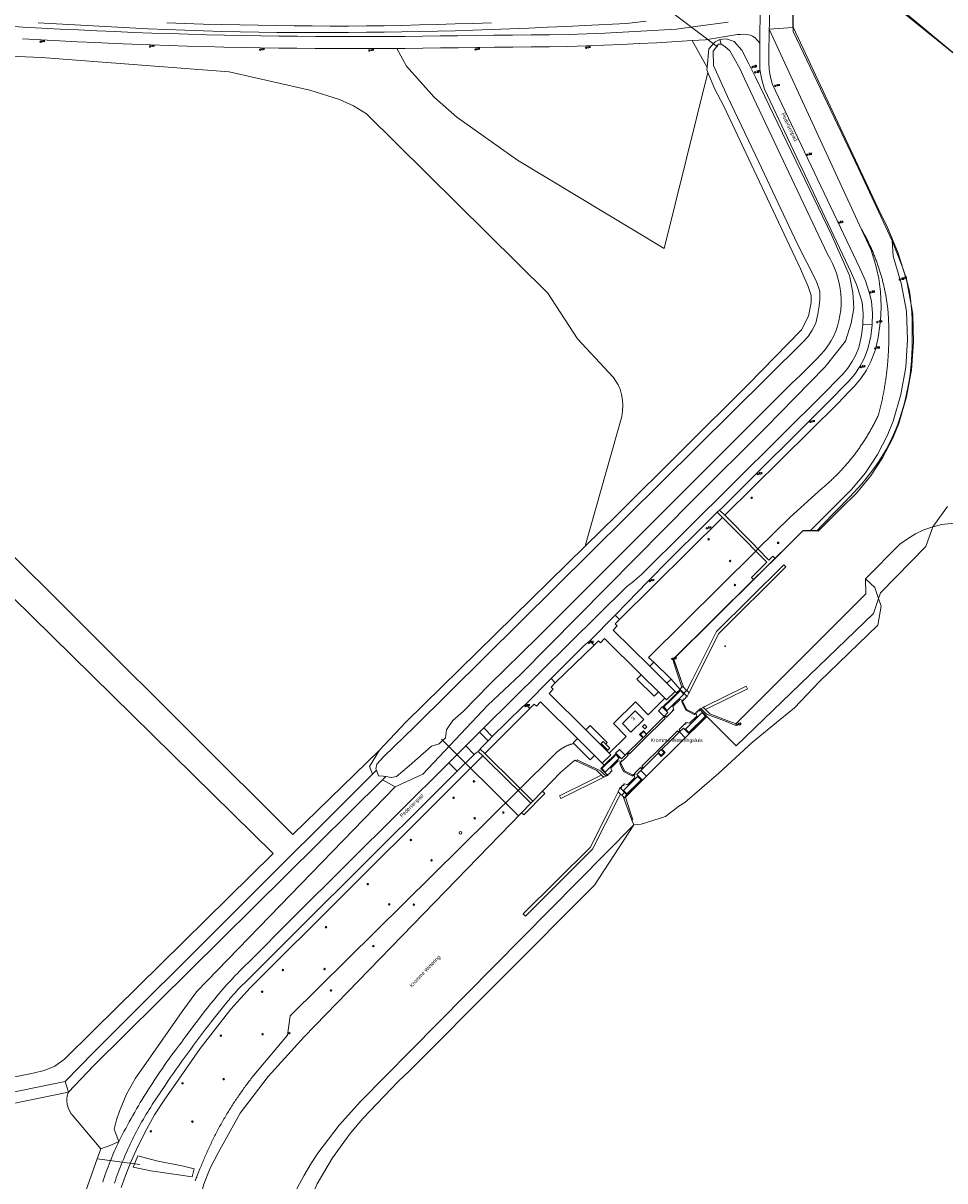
# Model space of a CAD drawing. Header units: metres. Extents: x 138165 to 154469, y 480134 to 494189.
# Tile 70 of 256: x 144977 to 145283, y 484510 to 484895. Entities that reach past the tile are written whole.
import ezdxf

# ---------------------------------------------------------------- set-up
doc = ezdxf.new("R2010")
doc.units = ezdxf.units.M
doc.header["$LTSCALE"] = 0.001
doc.header["$MEASUREMENT"] = 0
for name, color, linetype, lineweight in [('Level 5', 7, 'Continuous', 0), ('TOP-L-duiker', 7, 'Continuous', 0), ('TOP-L-terrein hoogteverschil grondkering', 7, 'Continuous', 0), ('TOP-L-terrein schutting raster hek leuning', 7, 'Continuous', 0), ('TOP-L-topo objecten punt', 7, 'Continuous', 0), ('TOP-L-topo objecten vlak', 7, 'Continuous', 0), ('TOP-L-water beschoeiing', 7, 'Continuous', 0), ('TOP-T-topo huisnummering naamgeving', 7, 'Continuous', 0)]:
    doc.layers.add(name, color=color, linetype=linetype, lineweight=lineweight)
doc.styles.add('Style-INTL_ISO', font='INTL_ISO.shx')
doc.styles.add('Style-STANDARD', font='STANDARD.shx')

# ---------------------------------------------------------------- blocks, each defined once
blk = doc.blocks.new('24')
at = {"layer": 'TOP-L-topo objecten punt', "color": 7, "linetype": 'Continuous', "lineweight": 0}
for radius in [0.025, 0.0182, 0.0115, 0.005]:
    blk.add_circle((0, 0), radius, dxfattribs=at)
blk = doc.blocks.new('121')
at = {"layer": 'TOP-L-topo objecten punt', "color": 7, "linetype": 'Continuous', "lineweight": 0}
blk.add_circle((0, 0), 0.025, dxfattribs=at)
at = {"layer": 'TOP-L-topo objecten punt', "color": 7, "linetype": 'Continuous', "lineweight": 0, "style": 'Style-STANDARD'}
blk.add_text('LD', height=0.06, dxfattribs=at).set_placement((0.0483, 0))
blk = doc.blocks.new('*U13')
at = {"layer": 'Level 5', "color": 7, "linetype": 'Continuous', "lineweight": 0}
blk.add_circle((0, 0), 0.0415, dxfattribs=at)
blk = doc.blocks.new('150')
at = {"layer": 'Level 5', "color": 7, "linetype": 'Continuous', "lineweight": 0}
blk.add_blockref('*U13', (0, 0), dxfattribs=at)
blk = doc.blocks.new('16')
at = {"layer": 'TOP-L-topo objecten punt', "color": 7, "linetype": 'Continuous', "lineweight": 0}
blk.add_circle((0, 0), 0.025, dxfattribs=at)
at = {"layer": 'TOP-L-topo objecten punt', "color": 7, "linetype": 'Continuous', "lineweight": 0, "style": 'Style-STANDARD'}
blk.add_text('LM', height=0.06, dxfattribs=at).set_placement((0.0483, 0))
blk = doc.blocks.new('10')
at = {"layer": 'TOP-L-topo objecten punt', "linetype": 'Continuous', "lineweight": 0}
blk.add_circle((0, 0), 0.0125, dxfattribs=at)
blk = doc.blocks.new('11')
at = {"layer": 'TOP-L-topo objecten punt', "color": 7, "linetype": 'Continuous', "lineweight": 0}
blk.add_circle((0, 0), 0.025, dxfattribs=at)
at = {"layer": 'TOP-L-topo objecten punt', "color": 7, "linetype": 'Continuous', "lineweight": 0, "style": 'Style-STANDARD'}
blk.add_text('AB', height=0.06, dxfattribs=at).set_placement((0.0483, 0))
blk = doc.blocks.new('302')
at = {"layer": 'TOP-L-topo objecten punt', "color": 7, "linetype": 'Continuous', "lineweight": 0}
blk.add_circle((0, 0), 0.025, dxfattribs=at)
at = {"layer": 'TOP-L-topo objecten punt', "color": 7, "linetype": 'Continuous', "lineweight": 0, "style": 'Style-STANDARD'}
blk.add_text('WH', height=0.06, dxfattribs=at).set_placement((0.0483, 0))

msp = doc.modelspace()

# ---------------------------------------------------------------- linework, layer by layer
at = {"layer": 'TOP-L-duiker', "flags": 128}
for points in [[(145188.3, 484902.16), (145207.69, 484887.57)], [(145141.6, 484631.49), (145115.88, 484657.15)], [(145001.28, 484517.48), (145015.5, 484515.6)]]:
    msp.add_lwpolyline(points, dxfattribs=at)
at = {"layer": 'TOP-L-terrein hoogteverschil grondkering', "flags": 128}
for points in [[(145232.96, 484894.04), (145261.96, 484832.13), (145264.13, 484827.92), (145267.92, 484818.9), (145270.75, 484809.53), (145272.59, 484799.91), (145272.73, 484798.42), (145272.99, 484789.23), (145272.3, 484780.06), (145270.65, 484771.01), (145268.07, 484762.18), (145266.08, 484757.32), (145262.7, 484750.8), (145258.66, 484744.67), (145254, 484739), (145248.77, 484733.85), (145241.22, 484726.38), (145238.55, 484726.45)], [(145192.96, 484683.63), (145236.16, 484726.47), (145238.55, 484726.45)], [(145226.89, 484717.3), (145236.16, 484726.47), (145238.55, 484726.45)], [(145219.77, 484710.27), (145226.89, 484717.3)], [(145192.85, 484683.66), (145219.77, 484710.27)], [(145193.17, 484683.79), (145196.39, 484674.41), (145197.44, 484673.38), (145197.54, 484673.29), (145198.28, 484672.56), (145198.23, 484672.44), (145197.64, 484671.3)], [(145201.78, 484667.13), (145202.96, 484667.72), (145203.73, 484666.96), (145205.18, 484665.56), (145211.49, 484663.15), (145213.99, 484662.19)], [(145171.18, 484645.05), (145169.87, 484644.44), (145169.09, 484645.21), (145167.57, 484646.67), (145160.86, 484649.83)], [(145179.28, 484630.2), (145178, 484633.5), (145176.3, 484638.02), (145175.85, 484638.47), (145175.44, 484638.88), (145174.68, 484639.65), (145175.17, 484640.65), (145175.32, 484640.91)]]:
    msp.add_lwpolyline(points, dxfattribs=at)
at = {"layer": 'TOP-L-terrein schutting raster hek leuning', "flags": 128}
msp.add_lwpolyline([(145256.98, 484710.47), (145260.17, 484707.6), (145261.39, 484703.96), (145262.27, 484701.37), (145261.16, 484695.1), (145241.54, 484676.26), (145233.36, 484667.52), (145228.58, 484663.66), (145219.41, 484656.18), (145208.14, 484645.81), (145196.82, 484636.11), (145194.87, 484634.89), (145190.41, 484631.37), (145182.29, 484628.89), (145179.9, 484628.6)], dxfattribs=at)
at = {"layer": 'TOP-L-topo objecten vlak', "flags": 128}
for points in [[(145232.78, 484894.03), (145232.82, 484898.94), (145232.87, 484900.89), (145232.8, 484904.67), (145232.64, 484907.9), (145232.62, 484910.72), (145232.68, 484912.26), (145231.62, 484914.24), (145229.21, 484919.28), (145227.5, 484922.91), (145226.69, 484924.54), (145225.48, 484927.09), (145225.46, 484927.11), (145224.24, 484926.53), (145222.85, 484925.87), (145222.74, 484925.81), (145220.71, 484925.02), (145220.25, 484924.9), (145218.62, 484924.51)], [(145224.99, 484893.37), (145225, 484894.98), (145225.06, 484900.54), (145225.14, 484904.86), (145224.68, 484909.45), (145224.13, 484911.83), (145222.92, 484915.21), (145220.77, 484919.83), (145218.86, 484924), (145218.62, 484924.51)], [(145272.08, 484897.34), (145257.98, 484908.4), (145250.92, 484914), (145249.56, 484916.72), (145232.84, 484912.3), (145232.77, 484910.71), (145232.79, 484907.9), (145232.95, 484904.67), (145233.02, 484900.89), (145232.97, 484898.94), (145232.93, 484894.04)], [(145222, 484901.18), (145221.85, 484888.57)], [(145211.35, 484895.72), (145201.24, 484894.38), (145194.1, 484893.45), (145182.17, 484892.71), (145176.2, 484892.39), (145170.23, 484892.12), (145164.26, 484891.88), (145158.07, 484891.7), (145151.87, 484891.57), (145145.67, 484891.49), (145139.47, 484891.43), (145133.27, 484891.37), (145127.07, 484891.31), (145121.25, 484891.23), (145115.43, 484891.16), (145109.6, 484891.09), (145103.78, 484891.03), (145097.96, 484890.99), (145092.13, 484890.97), (145086.06, 484890.97), (145079.99, 484890.98), (145073.92, 484891.02), (145067.85, 484891.07), (145061.78, 484891.13), (145055.71, 484891.22), (145049.68, 484891.33), (145043.64, 484891.45), (145037.6, 484891.59), (145031.57, 484891.76), (145025.53, 484891.94), (145019.5, 484892.14), (145013.39, 484892.36), (145007.27, 484892.61), (145001.16, 484892.88), (144995.05, 484893.16), (144988.94, 484893.47), (144982.83, 484893.79), (144976.65, 484894.13), (144970.47, 484894.49)], [(144981.58, 484895.55), (144987.68, 484895.18), (144993.79, 484894.82), (144999.9, 484894.48), (145006, 484894.16), (145012.11, 484893.86), (145018.22, 484893.58), (145024.35, 484893.33), (145030.48, 484893.09), (145036.62, 484892.88), (145042.75, 484892.69), (145048.89, 484892.54), (145055.02, 484892.42), (145061.01, 484892.34), (145066.99, 484892.3), (145072.97, 484892.29), (145078.96, 484892.31), (145084.94, 484892.34), (145090.92, 484892.4), (145096.82, 484892.46), (145102.71, 484892.55), (145108.61, 484892.65), (145114.5, 484892.77), (145120.4, 484892.92), (145126.29, 484893.09), (145132.5, 484893.3), (145138.72, 484893.53), (145144.93, 484893.78), (145151.14, 484894.06), (145157.35, 484894.36), (145163.55, 484894.69), (145177.44, 484895.35), (145184.05, 484896.09)], [(145024.39, 484895.54), (145030.48, 484895.32), (145036.58, 484895.13), (145042.67, 484894.97), (145048.77, 484894.84), (145054.87, 484894.72), (145060.87, 484894.62), (145066.86, 484894.55), (145072.86, 484894.49), (145078.86, 484894.47), (145084.86, 484894.47), (145090.86, 484894.51), (145096.76, 484894.58), (145102.66, 484894.69), (145108.57, 484894.83), (145114.47, 484894.99), (145120.37, 484895.17), (145126.27, 484895.35), (145132.48, 484895.56)], [(145305.3, 484852.78), (145288.68, 484883.6), (145272.08, 484897.34)], [(145199.31, 484889.66), (145203.72, 484889.92), (145213.02, 484891.37), (145214.42, 484891.61), (145215.29, 484891.7), (145216.45, 484891.79), (145217.43, 484891.7), (145218.71, 484891.4), (145219.43, 484891.1), (145220.27, 484890.53), (145220.89, 484889.91), (145221.46, 484889.16), (145221.85, 484888.57)], [(145259.28, 484795.08), (145259.36, 484798.96), (145259.03, 484802.83), (145258.47, 484805.16), (145257.01, 484809.62), (145255.1, 484813.9), (145225.99, 484875.27), (145225.39, 484877.55), (145225.04, 484879.19), (145224.89, 484880.32), (145224.8, 484882.02), (145224.8, 484884.56), (145224.99, 484893.37)], [(145224.99, 484893.37), (145232.78, 484894.03)], [(145224.99, 484893.37), (145255.7, 484826.78)], [(145232.93, 484894.04), (145232.78, 484894.03)], [(145232.93, 484894.04), (145232.92, 484892.6), (145254.59, 484847.27), (145265.85, 484823.01)], [(145163.65, 484721.34), (145163.77, 484721.79), (145175.91, 484764.53), (145176.17, 484766.34), (145176.23, 484768.18), (145176.11, 484770.01), (145175.79, 484771.81), (145175.29, 484773.58), (145175.21, 484773.79), (145174.63, 484775.09), (145173.92, 484776.31), (145173.08, 484777.46), (145172.99, 484777.57), (145161.18, 484790.34), (145151.28, 484805.52), (145090.88, 484865.29), (145086.6, 484867.87), (145081.95, 484870.05), (145072, 484873.08), (145045.14, 484879.17), (144982.7, 484884.03), (144873.89, 484888.57)], [(144976.4, 484890.2), (144982.64, 484889.86), (144988.7, 484889.54), (144994.75, 484889.23), (145000.81, 484888.94), (145006.87, 484888.66), (145012.93, 484888.4), (145018.99, 484888.17), (145025.09, 484887.96), (145031.19, 484887.77), (145037.3, 484887.61), (145043.4, 484887.46), (145049.51, 484887.33), (145055.62, 484887.22), (145061.67, 484887.12), (145067.72, 484887.05), (145073.77, 484886.99), (145079.82, 484886.96), (145085.87, 484886.94), (145091.92, 484886.94), (145097.83, 484886.96), (145101, 484886.99)], [(145208.97, 484888.48), (145208.13, 484888.43), (145206.3, 484886.14), (145206.44, 484881.3), (145211.06, 484871.03), (145221.46, 484849.12), (145234.27, 484822.04), (145240.66, 484809.4), (145241.79, 484806.2), (145241.79, 484803.52), (145241.62, 484801.25), (145241.16, 484798.55), (145240.53, 484795.62), (145239.25, 484793.29), (145237.96, 484791.19), (145236.27, 484789.34), (145106.77, 484661.08), (145096.71, 484651.38), (145094.36, 484648.77), (145094, 484647.28), (145094.19, 484646.77)], [(145097.32, 484644.7), (145099.27, 484644.41), (145100.94, 484644.74), (145105.09, 484648.28), (145112.51, 484654.84), (145115.07, 484655.64), (145117.21, 484657.55), (145117.57, 484660.29), (145119.67, 484663.35), (145123.17, 484666.5), (145131.72, 484675.18), (145147.83, 484690.98), (145157.38, 484700.54), (145190.5, 484733.7), (145232.48, 484775.66), (145235.39, 484778.3), (145236.8, 484779.68), (145238.12, 484781), (145239.46, 484782.34), (145240.79, 484783.7), (145242.09, 484785.1), (145243.32, 484786.53), (145244.47, 484788.02), (145245.5, 484789.57), (145246.41, 484791.19), (145247.15, 484792.89), (145247.72, 484794.59), (145248.18, 484796.34), (145248.52, 484798.12), (145248.75, 484799.92), (145248.87, 484801.74), (145248.88, 484803.56), (145248.78, 484805.36), (145248.57, 484807.15), (145248.26, 484808.86), (145247.85, 484810.56), (145247.34, 484812.24), (145246.72, 484813.88), (145246.02, 484815.49), (145245.22, 484817.04), (145244.33, 484818.54), (145216.73, 484876.87), (145215.32, 484880.06), (145213.22, 484883.9), (145211.88, 484886.16), (145210.24, 484887.63), (145208.97, 484888.48)], [(145100.44, 484641.3), (145109.69, 484645.46), (145131.34, 484668.45), (145142.16, 484678.63), (145199.58, 484736.66), (145223.85, 484760.91), (145233.54, 484770.72), (145243.55, 484781.04), (145250.34, 484789.55), (145252.22, 484795.55), (145253.15, 484800.56), (145252.82, 484805.77), (145251.71, 484811.45), (145245.66, 484825.02), (145220.49, 484877.21), (145218.17, 484881.92), (145215.79, 484886.48), (145213.25, 484889.33), (145210.65, 484890.21), (145208.55, 484890.02)], [(145101, 484886.99), (145103.73, 484887.01), (145109.63, 484887.08), (145115.53, 484887.16), (145121.44, 484887.24), (145127.34, 484887.33), (145133.46, 484887.39), (145139.58, 484887.44), (145145.7, 484887.5), (145151.82, 484887.58), (145157.94, 484887.69), (145164.06, 484887.86), (145169.94, 484888.07), (145175.82, 484888.32), (145181.69, 484888.6), (145187.57, 484888.92), (145199.31, 484889.66)], [(145204.57, 484879.02), (145190.04, 484820.45), (145141.14, 484849.88), (145120.94, 484864.17), (145113.52, 484870.66), (145113.32, 484870.87), (145104.21, 484881.12), (145101, 484886.99)], [(145199.31, 484889.66), (145204.26, 484880.61)], [(145208.55, 484890.02), (145206.96, 484889.21), (145204.87, 484886.85), (145204.26, 484880.61)], [(145208.55, 484890.02), (145208.97, 484888.48)], [(145221.85, 484888.57), (145221.82, 484883.1), (145221.82, 484881.52), (145221.88, 484880.2), (145222.14, 484878.21), (145222.5, 484876.53), (145222.92, 484874.96), (145223.37, 484873.47), (145252.25, 484812.47), (145254.04, 484808.5), (145255.4, 484804.36), (145255.87, 484802.48), (145256.19, 484798.82), (145256.13, 484795.15)], [(145204.26, 484880.61), (145204.2, 484879.93), (145204.57, 484879.02)], [(145204.57, 484879.02), (145206.85, 484873.47), (145209.85, 484867.84), (145235.33, 484813.64), (145237.89, 484807.8), (145238.95, 484804.84), (145238.95, 484802.46), (145238.01, 484797.9), (145235.7, 484793.37), (145218.01, 484775.24), (145174.22, 484731.7), (145163.65, 484721.34)], [(145210.15, 484731.66), (145247.86, 484768.96), (145251.5, 484772.77), (145253.35, 484774.6), (145255.46, 484777.14), (145257.3, 484779.89), (145258.84, 484782.83), (145260.06, 484785.89), (145260.34, 484786.8), (145261.27, 484790.79), (145261.77, 484794.77), (145262.08, 484798.02), (145262.19, 484801.27), (145261.99, 484806.01), (145261.42, 484810.39), (145260.48, 484814.78), (145258.87, 484819.87), (145255.7, 484826.78)], [(145255.7, 484826.78), (145255.79, 484826.63), (145255.97, 484826.31), (145256.15, 484825.99), (145256.33, 484825.67), (145256.51, 484825.35), (145256.68, 484825.02), (145256.86, 484824.7), (145257.03, 484824.37), (145257.2, 484824.05), (145257.37, 484823.72), (145257.54, 484823.39), (145257.7, 484823.06), (145257.87, 484822.73), (145258.03, 484822.4), (145258.35, 484821.74), (145258.5, 484821.4), (145258.66, 484821.07), (145258.81, 484820.73), (145258.96, 484820.4), (145259.11, 484820.06), (145259.26, 484819.72), (145259.4, 484819.39), (145259.55, 484819.05), (145259.69, 484818.71), (145259.83, 484818.37), (145259.96, 484818.02), (145260.1, 484817.68), (145260.23, 484817.34), (145260.37, 484817), (145260.5, 484816.65), (145260.63, 484816.31), (145260.75, 484815.96), (145260.88, 484815.61), (145261, 484815.27), (145261.12, 484814.92), (145261.24, 484814.57), (145261.36, 484814.22), (145261.48, 484813.87), (145261.59, 484813.52), (145261.7, 484813.17), (145261.81, 484812.82), (145261.92, 484812.47), (145262.02, 484812.11), (145262.13, 484811.76), (145262.23, 484811.41), (145262.33, 484811.05), (145262.43, 484810.7), (145262.52, 484810.34), (145262.62, 484809.99), (145262.71, 484809.63), (145262.8, 484809.27), (145262.89, 484808.92), (145262.98, 484808.56), (145263.06, 484808.2), (145263.14, 484807.84), (145263.23, 484807.48), (145263.3, 484807.12), (145263.38, 484806.76), (145263.46, 484806.4), (145263.53, 484806.04), (145263.6, 484805.68), (145263.67, 484805.32), (145263.74, 484804.96), (145263.8, 484804.59), (145263.86, 484804.23), (145263.92, 484803.87), (145263.98, 484803.5), (145264.04, 484803.14), (145264.1, 484802.78), (145264.15, 484802.41), (145264.2, 484802.05), (145264.25, 484801.68), (145264.3, 484801.32), (145264.34, 484800.95), (145264.39, 484800.59), (145264.43, 484800.22), (145264.47, 484799.85), (145264.51, 484799.49), (145264.54, 484799.12), (145264.57, 484798.69), (145264.6, 484798.23), (145264.63, 484797.78), (145264.65, 484797.32), (145264.67, 484796.86), (145264.7, 484796.4), (145264.72, 484795.94), (145264.73, 484795.48), (145264.75, 484795.02), (145264.76, 484794.57), (145264.77, 484794.11), (145264.78, 484793.65), (145264.79, 484793.19), (145264.8, 484792.73), (145264.8, 484792.27), (145264.8, 484791.81), (145264.8, 484791.35), (145264.8, 484790.89), (145264.79, 484790.43), (145264.79, 484789.98), (145264.78, 484789.52), (145264.77, 484789.06), (145264.76, 484788.6), (145264.74, 484788.14), (145264.72, 484787.68), (145264.7, 484787.22), (145264.68, 484786.77), (145264.66, 484786.31), (145264.64, 484785.85), (145264.61, 484785.39), (145264.58, 484784.93), (145264.55, 484784.47), (145264.52, 484784.02), (145264.48, 484783.56), (145264.45, 484783.1), (145264.41, 484782.64), (145264.37, 484782.19), (145264.33, 484781.73), (145264.28, 484781.27), (145264.24, 484780.82), (145264.19, 484780.36), (145264.14, 484779.9), (145264.08, 484779.45), (145264.03, 484778.99), (145263.97, 484778.54), (145263.92, 484778.08), (145263.86, 484777.63), (145263.79, 484777.17), (145263.73, 484776.72), (145263.66, 484776.26), (145263.59, 484775.81), (145263.52, 484775.35), (145263.45, 484774.9), (145263.38, 484774.45), (145263.3, 484774), (145263.22, 484773.54), (145263.14, 484773.09), (145263.06, 484772.64), (145262.98, 484772.19), (145262.89, 484771.74), (145262.8, 484771.29), (145262.71, 484770.84), (145262.62, 484770.39), (145262.53, 484769.94), (145262.43, 484769.49), (145262.33, 484769.04), (145262.23, 484768.59), (145262.13, 484768.15), (145262.03, 484767.7), (145261.92, 484767.25), (145261.81, 484766.81), (145261.7, 484766.36), (145261.59, 484765.91), (145261.48, 484765.47), (145261.37, 484765.23), (145261.22, 484764.89), (145261.06, 484764.55), (145260.9, 484764.22), (145260.74, 484763.88), (145260.57, 484763.54), (145260.41, 484763.21), (145260.24, 484762.88), (145260.07, 484762.54), (145259.9, 484762.21), (145259.73, 484761.88), (145259.56, 484761.55), (145259.38, 484761.22), (145259.2, 484760.89), (145259.02, 484760.56), (145258.84, 484760.23), (145258.66, 484759.91), (145258.47, 484759.58), (145258.29, 484759.26), (145258.1, 484758.94), (145257.91, 484758.62), (145257.72, 484758.3), (145257.53, 484757.98), (145257.33, 484757.66), (145257.13, 484757.34), (145256.94, 484757.02), (145256.74, 484756.71), (145256.53, 484756.39), (145256.33, 484756.08), (145256.13, 484755.77), (145255.92, 484755.46), (145255.71, 484755.15), (145255.5, 484754.84), (145255.29, 484754.53), (145255.08, 484754.22), (145254.86, 484753.92), (145254.64, 484753.61), (145254.43, 484753.31), (145254.21, 484753.01), (145253.98, 484752.71), (145253.76, 484752.41), (145253.54, 484752.11), (145253.31, 484751.81), (145253.08, 484751.52), (145252.85, 484751.22), (145252.62, 484750.93), (145252.39, 484750.64), (145252.16, 484750.35), (145251.92, 484750.06), (145251.68, 484749.77), (145251.44, 484749.48), (145251.2, 484749.19), (145250.96, 484748.91), (145250.72, 484748.63), (145250.47, 484748.34), (145250.23, 484748.06), (145249.98, 484747.78), (145249.73, 484747.51), (145249.48, 484747.23), (145249.23, 484746.95), (145248.97, 484746.68), (145248.72, 484746.41), (145248.46, 484746.14), (145248.2, 484745.87), (145247.94, 484745.6), (145247.68, 484745.33), (145247.42, 484745.07), (145247.16, 484744.8), (145246.89, 484744.54), (145246.62, 484744.28), (145246.36, 484744.02), (145246.09, 484743.76), (145245.82, 484743.5), (145245.54, 484743.24), (145245.27, 484742.99), (145244.99, 484742.74), (145244.72, 484742.49), (145244.44, 484742.24), (145244.16, 484741.99), (145243.88, 484741.74), (145243.6, 484741.5), (145243.32, 484741.25), (145243.03, 484741.01), (145242.75, 484740.77), (145242.46, 484740.53), (145231.9, 484731.05), (145221.2, 484720.46)], [(145265.85, 484823.01), (145266.2, 484817.88), (145268.92, 484808.85), (145270.68, 484799.59), (145270.7, 484799.38), (145271.03, 484790.15), (145270.39, 484780.93), (145268.79, 484771.83), (145266.25, 484762.94), (145264.33, 484758.28), (145260.99, 484751.85), (145257, 484745.81), (145252.39, 484740.22), (145247.23, 484735.14), (145238.66, 484726.56)], [(145265.85, 484823.01), (145269.03, 484815.1), (145270.52, 484810.69), (145271.12, 484808.45), (145271.61, 484806.15), (145271.98, 484803.82), (145272.24, 484801.48), (145272.41, 484799.12), (145272.51, 484796.76), (145272.56, 484794.4), (145272.59, 484792.04), (145272.58, 484789.8), (145272.54, 484787.56), (145272.45, 484785.32), (145272.3, 484783.09), (145272.11, 484780.86), (145271.85, 484778.63), (145271.52, 484776.42), (145271.12, 484774.22), (145270.68, 484772.09), (145270.18, 484769.96), (145269.63, 484767.84), (145269.02, 484765.74), (145268.35, 484763.66), (145267.61, 484761.6), (145266.81, 484759.57), (145265.93, 484757.58), (145264.98, 484755.62), (145263.87, 484753.56), (145262.68, 484751.55), (145261.41, 484749.58), (145260.08, 484747.65), (145258.68, 484745.77), (145257.23, 484743.92), (145255.75, 484742.12), (145254.48, 484740.65), (145253.18, 484739.22), (145251.85, 484737.82), (145242.52, 484728.22), (145240.89, 484726.56), (145238.66, 484726.56)], [(145256.13, 484795.15), (145255.69, 484791.5), (145254.86, 484787.92), (145254.75, 484787.53), (145253.78, 484785.09), (145252.55, 484782.77), (145251.09, 484780.58), (145249.41, 484778.56), (145247.53, 484776.73), (145247.31, 484776.54), (145243.87, 484772.96), (145182.24, 484711.68), (145181.89, 484711.47), (145179.9, 484709.69), (145177.42, 484707.89), (145129.94, 484660.86)], [(145208.44, 484733.39), (145209.33, 484734.14), (145246.07, 484770.71), (145249.72, 484774.52), (145251.5, 484776.29), (145253.45, 484778.63), (145255.15, 484781.17), (145256.57, 484783.87), (145257.7, 484786.71), (145257.92, 484787.45), (145258.8, 484791.23), (145259.28, 484795.08)], [(145256.13, 484795.15), (145259.28, 484795.08)], [(145173.7, 484698.37), (145177.83, 484702.65), (145184.42, 484709.46), (145192.03, 484717.16), (145203.14, 484728.13), (145207.68, 484732.69)], [(145207.68, 484732.69), (145208.44, 484733.39)], [(145207.68, 484732.69), (145209.42, 484730.93)], [(145210.15, 484731.66), (145208.44, 484733.39)], [(145279.43, 484727.82), (145284.35, 484734.58)], [(145209.42, 484730.93), (145175.1, 484696.97)], [(145209.42, 484730.93), (145217.18, 484723.12), (145220.48, 484719.74)], [(145221.2, 484720.46), (145219.34, 484722.36), (145210.15, 484731.66)], [(145279.43, 484727.82), (145282.47, 484728.54), (145285.56, 484728.95), (145288.68, 484729.03), (145291.8, 484728.78), (145294.87, 484728.22), (145297.86, 484727.35), (145300.75, 484726.17), (145303.51, 484724.7), (145306.1, 484722.96), (145308.49, 484720.95), (145310.67, 484718.71), (145312.6, 484716.26)], [(144963.85, 484727.49), (145066.41, 484625.44), (145095.24, 484653.51)], [(145238.66, 484726.56), (145236.24, 484726.56), (145226.89, 484717.3)], [(145256.98, 484710.47), (145268.49, 484721.98), (145270.98, 484723.86), (145273.66, 484725.47), (145276.48, 484726.8), (145279.43, 484727.82)], [(145261.39, 484703.96), (145262.03, 484705.85), (145277.13, 484721.24), (145279.43, 484727.82)], [(145163.65, 484721.34), (145103.99, 484662.84), (145096.88, 484655.25), (145095.24, 484653.51)], [(144990.35, 484550.62), (144987.21, 484548.32), (144983.64, 484546.87), (144979.98, 484546), (144853.15, 484520.87), (144797.04, 484625.79), (144959.42, 484717.7), (145059.79, 484619.09), (145000, 484560.14), (144990.35, 484550.62)], [(145220.48, 484719.74), (145184.76, 484684.37), (145186.52, 484682.81)], [(145219.77, 484710.27), (145219.03, 484710.96), (145224.13, 484716.01), (145220.48, 484719.74)], [(145226.89, 484717.3), (145219.77, 484710.27)], [(145221.2, 484720.46), (145220.48, 484719.74)], [(145221.2, 484720.46), (145224.87, 484716.71), (145226.21, 484717.99), (145226.89, 484717.3)], [(145197.54, 484673.29), (145198.28, 484672.56), (145198.23, 484672.44), (145208.21, 484692.34), (145230.52, 484714.5), (145229.82, 484715.19), (145207.39, 484692.92), (145199.42, 484677.04), (145197.54, 484673.29)], [(145219.77, 484710.27), (145192.85, 484683.66)], [(145213.99, 484662.19), (145213.99, 484662.38), (145257.12, 484705.46), (145256.98, 484710.47)], [(145261.39, 484703.96), (145260.17, 484707.6), (145256.98, 484710.47)], [(145261.39, 484703.96), (145262.27, 484701.37), (145261.16, 484695.1), (145241.54, 484676.26), (145233.36, 484667.52), (145228.58, 484663.66), (145219.41, 484656.18), (145208.14, 484645.81), (145196.82, 484636.11), (145194.87, 484634.89), (145190.41, 484631.37), (145182.29, 484628.89), (145179.9, 484628.6)], [(145204.15, 484664.73), (145213.96, 484654.93), (145259.7, 484698.93), (145261.39, 484703.96)], [(145165.24, 484689.85), (145173.7, 484698.37)], [(145175.1, 484696.97), (145173.7, 484698.37)], [(145185.17, 484681.4), (145172.99, 484693.43), (145174.4, 484694.87), (145173.69, 484695.55), (145175.1, 484696.97)], [(145166.66, 484688.45), (145168.08, 484689.88), (145168.77, 484689.19), (145170.18, 484690.59), (145182.36, 484678.54)], [(145152.35, 484677.28), (145163.35, 484688.29), (145165.24, 484689.85)], [(145166.66, 484688.45), (145153.75, 484675.91)], [(145165.24, 484689.85), (145166.66, 484688.45)], [(145186.52, 484682.81), (145185.17, 484681.4)], [(145192.28, 484677.16), (145186.52, 484682.81)], [(145192.85, 484683.66), (145193.08, 484683.75), (145193.17, 484683.79), (145193.36, 484683.22), (145196.39, 484674.41)], [(145195.89, 484674.45), (145195.66, 484675.12), (145193.73, 484680.75), (145192.85, 484683.66)], [(145190.89, 484675.74), (145185.17, 484681.4)], [(145143.9, 484668.77), (145152.35, 484677.28)], [(145163.92, 484660.22), (145151.66, 484672.35), (145153.04, 484673.76), (145152.35, 484674.48), (145153.75, 484675.91)], [(145153.75, 484675.91), (145152.35, 484677.28)], [(145182.36, 484678.54), (145180.89, 484677.13), (145186.63, 484671.46), (145188.06, 484672.88)], [(145188.06, 484672.88), (145182.36, 484678.54)], [(145190.89, 484675.74), (145192.28, 484677.16)], [(145193.62, 484673.04), (145190.89, 484675.74)], [(145192.28, 484677.16), (145195.21, 484673.76)], [(145188.06, 484672.88), (145190.19, 484670.8)], [(145189.48, 484667.77), (145195.38, 484673.56)], [(145192.49, 484670.44), (145194.45, 484672.37), (145195.39, 484673.3), (145196.53, 484672.14), (145195.61, 484671.23), (145193.64, 484669.31), (145190.98, 484666.7), (145189.85, 484667.85), (145192.49, 484670.44)], [(145193.62, 484673.04), (145190.76, 484670.23), (145190.19, 484670.8)], [(145195.27, 484673.69), (145194.11, 484672.54), (145193.62, 484673.04)], [(145195.21, 484673.76), (145195.89, 484674.45)], [(145195.21, 484673.76), (145195.27, 484673.69)], [(145195.38, 484673.56), (145195.27, 484673.69)], [(145195.38, 484673.56), (145196.51, 484672.46)], [(145196.39, 484674.41), (145196.17, 484674.59), (145196.11, 484674.68), (145195.89, 484674.45)], [(145197.64, 484671.3), (145197.44, 484671.09), (145197.26, 484671.25), (145197.05, 484671.05), (145197.23, 484670.86), (145196.68, 484670.34), (145196.52, 484670.51), (145196.3, 484670.31), (145196.47, 484670.13), (145196.14, 484669.79), (145196.06, 484669.78)], [(145196.39, 484674.41), (145197.44, 484673.38)], [(145196.51, 484672.46), (145197.44, 484673.38)], [(145197.64, 484671.3), (145196.51, 484672.46)], [(145197.44, 484673.38), (145197.54, 484673.29), (145198.28, 484672.56), (145198.23, 484672.44), (145197.64, 484671.3)], [(145203.73, 484666.96), (145204.18, 484667.21), (145217.68, 484673.9), (145217.25, 484674.8), (145203.56, 484668.01), (145202.96, 484667.72), (145203.73, 484666.96)], [(145130.3, 484652.32), (145145.31, 484667.38)], [(145132.79, 484658.05), (145142.71, 484667.79), (145143.9, 484668.77)], [(145143.9, 484668.77), (145145.31, 484667.38)], [(145145.31, 484667.38), (145146.7, 484668.79), (145147.44, 484668.1), (145148.83, 484669.51), (145161.1, 484657.36)], [(145190.19, 484670.8), (145184.62, 484665.26), (145180.44, 484669.53), (145173.12, 484662.39), (145177.34, 484658.08), (145171.72, 484652.47)], [(145196.06, 484669.78), (145195.88, 484670.17), (145195.29, 484670.37), (145192.89, 484668.01), (145193.2, 484666.92), (145192.99, 484666.71), (145192.82, 484666.89), (145192.6, 484666.69), (145192.77, 484666.49), (145191.75, 484665.46), (145190.79, 484664.51), (145190.54, 484664.76), (145190.09, 484664.3), (145190.33, 484664.05), (145183.04, 484656.82), (145178.48, 484652.3), (145178.23, 484652.54), (145177.77, 484652.09), (145178.02, 484651.83), (145176.03, 484649.86), (145175.86, 484650.03), (145175.65, 484649.82), (145175.82, 484649.65), (145175.49, 484649.32), (145175.41, 484649.32)], [(145189.99, 484664.71), (145188.05, 484666.62), (145189.36, 484667.89), (145189.48, 484667.77)], [(145189.99, 484664.71), (145191.26, 484665.97), (145189.48, 484667.77)], [(145196.06, 484669.78), (145195.85, 484669.54), (145197.17, 484666.78), (145199.98, 484665.39), (145200.13, 484665.3), (145200.27, 484665.56)], [(145200.27, 484665.56), (145199.83, 484665.8), (145197.41, 484667.02), (145196.28, 484669.33), (145196.06, 484669.78)], [(145201.78, 484667.13), (145202.96, 484667.72), (145203.73, 484666.96), (145205.18, 484665.56), (145211.49, 484663.15), (145213.99, 484662.19)], [(145176.11, 484662.32), (145180.39, 484666.54), (145183.22, 484663.68), (145178.93, 484659.47), (145176.11, 484662.32)], [(145177.02, 484651.83), (145182.87, 484657.6), (145181.81, 484658.68), (145183.11, 484659.92), (145184.16, 484658.84), (145188.87, 484663.56), (145189.99, 484664.71)], [(145179.62, 484645.11), (145179.61, 484645.17), (145179.92, 484645.49), (145180.11, 484645.32), (145180.32, 484645.52), (145180.16, 484645.71), (145182.12, 484647.67), (145182.38, 484647.42), (145182.84, 484647.88), (145182.6, 484648.13), (145189.41, 484654.87), (145190.35, 484655.8), (145194.45, 484659.88), (145194.7, 484659.62), (145195.17, 484660.06), (145194.93, 484660.35), (145196.93, 484662.31), (145197.1, 484662.12), (145197.33, 484662.34), (145197.14, 484662.52), (145197.36, 484662.72), (145198.46, 484662.42), (145200.85, 484664.79), (145200.7, 484665.4), (145200.27, 484665.56)], [(145198.25, 484659.37), (145197.11, 484660.51), (145202.61, 484665.97), (145203.77, 484664.84), (145198.25, 484659.37)], [(145198.19, 484659.01), (145200.87, 484661.67), (145204.05, 484664.83)], [(145198.31, 484658.9), (145200.72, 484661.29), (145204.15, 484664.73)], [(145200.27, 484665.56), (145200.26, 484665.64), (145200.58, 484665.95), (145200.77, 484665.78), (145200.98, 484666), (145200.78, 484666.17), (145201.34, 484666.69), (145201.51, 484666.49), (145201.73, 484666.73), (145201.55, 484666.91), (145201.78, 484667.13)], [(145201.99, 484666.92), (145201.78, 484667.13)], [(145213.99, 484662.19), (145213.82, 484661.74), (145211.94, 484662.48), (145210.04, 484663.2), (145204.12, 484665.46), (145202.41, 484667.13), (145201.99, 484666.92)], [(145201.99, 484666.92), (145204.05, 484664.83)], [(145204.05, 484664.83), (145204.15, 484664.73)], [(145128.52, 484659.45), (145123.96, 484654.87)], [(145129.94, 484660.86), (145128.52, 484659.45)], [(145128.52, 484659.45), (145131.38, 484656.63)], [(145132.79, 484658.05), (145129.94, 484660.86)], [(145170.58, 484655.53), (145171.04, 484655.99), (145165.34, 484661.66), (145163.92, 484660.22)], [(145163.92, 484660.22), (145169.61, 484654.57)], [(145183.06, 484657.7), (145182.09, 484658.68), (145183.07, 484659.67), (145184.06, 484658.68), (145183.06, 484657.7)], [(145195.12, 484659.54), (145191.96, 484656.45), (145189.26, 484653.76), (145190.28, 484652.67), (145189.01, 484651.41), (145187.98, 484652.45), (145182.17, 484646.71)], [(145183.6, 484660.61), (145182.82, 484661.41), (145183.43, 484662.03), (145184.21, 484661.26), (145183.6, 484660.61)], [(145198.19, 484659.01), (145196.39, 484660.82), (145195.12, 484659.54)], [(145197.02, 484657.6), (145195.12, 484659.54)], [(145128.78, 484653.8), (145128.94, 484654.12), (145131.38, 484656.63)], [(145131.38, 484656.63), (145132.79, 484658.05)], [(145159.95, 484655.7), (145159.89, 484655.69), (145159.73, 484655.65), (145159.58, 484655.61), (145159.43, 484655.57), (145159.27, 484655.53), (145159.12, 484655.48), (145158.97, 484655.44), (145158.82, 484655.39), (145158.67, 484655.34), (145158.52, 484655.29), (145158.37, 484655.23), (145158.22, 484655.18), (145158.07, 484655.12), (145157.92, 484655.06), (145157.77, 484655), (145157.63, 484654.94), (145157.48, 484654.87), (145157.34, 484654.81), (145157.2, 484654.74), (145157.05, 484654.67), (145156.91, 484654.59), (145156.77, 484654.52), (145156.63, 484654.45), (145156.49, 484654.37), (145156.35, 484654.29), (145156.21, 484654.21), (145156.08, 484654.12), (145155.95, 484654.04), (145155.81, 484653.95), (145155.68, 484653.87), (145155.55, 484653.78), (145155.42, 484653.69), (145155.29, 484653.59), (145155.16, 484653.5), (145155.03, 484653.4), (145154.91, 484653.31), (145154.78, 484653.21), (145154.66, 484653.11), (145154.54, 484653), (145154.42, 484652.9), (145154.3, 484652.79), (145154.18, 484652.69), (145154.06, 484652.58), (145153.95, 484652.47), (145153.83, 484652.36), (145153.72, 484652.25), (145153.61, 484652.13), (145153.5, 484652.02), (145153.43, 484651.94), (145142.1, 484640.74)], [(145161.1, 484657.36), (145159.68, 484655.97), (145159.95, 484655.7)], [(145159.95, 484655.7), (145165.36, 484650.26), (145166.82, 484651.69)], [(145161.1, 484657.36), (145166.82, 484651.69)], [(145169.87, 484654.82), (145169, 484655.72), (145169.72, 484656.41), (145170.58, 484655.53)], [(145184.09, 484644.81), (145197.02, 484657.6)], [(145197.02, 484657.6), (145198.31, 484658.9)], [(145198.31, 484658.9), (145198.19, 484659.01)], [(145095.24, 484653.51), (145091.94, 484648), (145092.95, 484645.53)], [(145123.96, 484654.87), (145118.3, 484649.23)], [(145121.11, 484646.48), (145126.8, 484652.07)], [(145126.8, 484652.07), (145123.96, 484654.87)], [(145126.8, 484652.07), (145127.4, 484652.58), (145128.09, 484653.08)], [(145128.09, 484653.08), (145128.78, 484653.8)], [(145128.09, 484653.08), (145129.59, 484651.6)], [(145130.3, 484652.32), (145128.78, 484653.8)], [(145142.1, 484640.74), (145140.66, 484642.16), (145130.3, 484652.32)], [(145173.31, 484651.42), (145173.89, 484652), (145175.05, 484650.85), (145174.53, 484650.34), (145170.35, 484646.19), (145169.21, 484647.33), (145173.31, 484651.42)], [(145171.72, 484652.47), (145172.21, 484651.97), (145169.4, 484649.15)], [(145169.61, 484654.57), (145169.87, 484654.82)], [(145171.72, 484652.47), (145169.61, 484654.57)], [(145169.87, 484654.82), (145171.2, 484653.45), (145171.92, 484654.15), (145170.58, 484655.53)], [(145170.05, 484648.45), (145173.96, 484652.34)], [(145173.96, 484652.34), (145173.84, 484652.46), (145175.08, 484653.75), (145177.02, 484651.83)], [(145173.96, 484652.34), (145175.76, 484650.56), (145177.02, 484651.83)], [(145189.04, 484653.67), (145190.02, 484652.67), (145189.02, 484651.7), (145188.04, 484652.69), (145189.04, 484653.67)], [(145118.3, 484649.23), (145101.83, 484632.87), (145066.51, 484597.74), (145051.51, 484582.75), (145050.78, 484582.04), (145050.06, 484581.33), (145049.34, 484580.62), (145048.63, 484579.9), (145047.92, 484579.17), (145047.22, 484578.44), (145046.52, 484577.7), (145045.83, 484576.96), (145045.14, 484576.22), (145044.46, 484575.46), (145043.79, 484574.71), (145043.12, 484573.95), (145042.45, 484573.18), (145041.79, 484572.41), (145041.14, 484571.64), (145040.49, 484570.86), (145039.84, 484570.08), (145039.21, 484569.29), (145038.57, 484568.49), (145037.95, 484567.7), (145037.33, 484566.9), (145031.14, 484558.76), (145030.52, 484557.92), (145029.9, 484557.08), (145029.28, 484556.24), (145028.65, 484555.41), (145028.02, 484554.58), (145027.28, 484553.59), (145026.55, 484552.6), (145025.82, 484551.61), (145025.1, 484550.61), (145024.38, 484549.61), (145023.67, 484548.6), (145022.97, 484547.59), (145022.27, 484546.57), (145021.58, 484545.55), (145020.89, 484544.53), (145020.21, 484543.5), (145019.53, 484542.47), (145018.87, 484541.43), (145018.2, 484540.39), (145017.55, 484539.35), (145016.9, 484538.3), (145016.26, 484537.25), (145015.62, 484536.19), (145014.99, 484535.13), (145014.36, 484534.07), (145013.75, 484533), (145013.14, 484531.93), (145012.53, 484530.86), (145011.93, 484529.78), (145011.34, 484528.7), (145010.75, 484527.61), (145010.17, 484526.53), (145009.6, 484525.43), (145009.03, 484524.34), (145008.47, 484523.24)], [(145009.21, 484507.96), (145011.01, 484512.83), (145012.73, 484516.97), (145014.8, 484521.54), (145017.75, 484527.46), (145020.34, 484532.16), (145023.6, 484536.99), (145029.17, 484545.13), (145035.5, 484554.17), (145045.78, 484567.34), (145052.15, 484574.41), (145115.09, 484637.06), (145129.59, 484651.6)], [(145118.3, 484649.23), (145121.11, 484646.48)], [(145129.59, 484651.6), (145138.52, 484642.84), (145141.38, 484640.03)], [(145160.86, 484649.83), (145160.28, 484650.1), (145155.64, 484646.13), (145149.53, 484639.78), (145146.33, 484636.55)], [(145160.86, 484649.83), (145161.05, 484650.21), (145162.61, 484649.49), (145168.78, 484646.61), (145169.2, 484646.21), (145169.32, 484646.09), (145169.77, 484645.65), (145170.21, 484645.24), (145170.44, 484645.01), (145171, 484645.26)], [(145171.18, 484645.05), (145169.87, 484644.44), (145169.09, 484645.21), (145167.57, 484646.67), (145160.86, 484649.83)], [(145166.82, 484651.69), (145169.4, 484649.15)], [(145171, 484645.26), (145168.93, 484647.35), (145170.05, 484648.45)], [(145169.4, 484649.15), (145170.05, 484648.45)], [(145175.41, 484649.32), (145175.21, 484649.77), (145174.67, 484649.89), (145172.27, 484647.52), (145172.37, 484647.19), (145172.53, 484646.64), (145172.59, 484646.44), (145172.37, 484646.22), (145172.19, 484646.39), (145171.99, 484646.18), (145172.15, 484646), (145171.62, 484645.48), (145171.44, 484645.65), (145171.23, 484645.44), (145171.39, 484645.26), (145171.18, 484645.05)], [(145175.41, 484649.32), (145175.2, 484649.08), (145175.51, 484648.44), (145176.51, 484646.34), (145178.61, 484645.3), (145179.33, 484644.95), (145179.48, 484644.85), (145179.6, 484645.08), (145179.62, 484645.11)], [(145179.62, 484645.11), (145179.18, 484645.35), (145176.75, 484646.57), (145175.63, 484648.88), (145175.41, 484649.32)], [(145092.95, 484645.53), (145000, 484552.86), (144990.57, 484543.2)], [(145007.01, 484509.34), (145007.31, 484510.23), (145007.61, 484511.12), (145007.93, 484512.01), (145008.25, 484512.89), (145008.58, 484513.77), (145008.92, 484514.64), (145009.26, 484515.52), (145009.61, 484516.39), (145009.97, 484517.26), (145010.33, 484518.12), (145010.7, 484518.99), (145011.08, 484519.84), (145011.47, 484520.7), (145011.86, 484521.55), (145012.26, 484522.4), (145012.67, 484523.25), (145013.08, 484524.09), (145013.5, 484524.93), (145013.93, 484525.77), (145014.36, 484526.6), (145014.8, 484527.43), (145015.25, 484528.26), (145015.7, 484529.08), (145016.17, 484529.9), (145016.63, 484530.71), (145017.11, 484531.52), (145017.59, 484532.33), (145018.08, 484533.13), (145018.57, 484533.93), (145019.07, 484534.72), (145019.58, 484535.51), (145023.85, 484541.93), (145024.77, 484543.29), (145025.71, 484544.65), (145026.64, 484546), (145027.59, 484547.34), (145028.54, 484548.69), (145029.49, 484550.02), (145030.46, 484551.36), (145031.42, 484552.69), (145032.4, 484554.01), (145033.37, 484555.34), (145034.36, 484556.65), (145035.35, 484557.97), (145036.34, 484559.28), (145037.34, 484560.58), (145038.35, 484561.88), (145039.36, 484563.18), (145040.22, 484564.29), (145041.09, 484565.4), (145041.96, 484566.51), (145042.84, 484567.61), (145043.72, 484568.71), (145044.75, 484569.93), (145045.14, 484570.42), (145045.53, 484570.9), (145045.93, 484571.37), (145046.33, 484571.84), (145046.74, 484572.31), (145047.16, 484572.77), (145047.58, 484573.23), (145048, 484573.69), (145048.43, 484574.14), (145048.86, 484574.58), (145049.3, 484575.02), (145049.74, 484575.45), (145050.19, 484575.88), (145050.64, 484576.31), (145071.22, 484596.85), (145088.11, 484613.67), (145116.62, 484642.01), (145121.11, 484646.48)], [(145094.19, 484646.77), (145092.95, 484645.53)], [(145097.32, 484644.7), (145096.5, 484644.82), (145094.85, 484644.95), (145094.19, 484646.77)], [(145096.21, 484643.6), (145097.32, 484644.7)], [(145168.62, 484644.97), (145165.04, 484643.2), (145155.14, 484638.29), (145155.58, 484637.39), (145169.87, 484644.44), (145169.5, 484644.81), (145169.09, 484645.21), (145168.62, 484644.97)], [(145171, 484645.26), (145171.18, 484645.05)], [(145175.32, 484640.91), (145175.51, 484641.12), (145175.7, 484640.94), (145175.9, 484641.15), (145175.67, 484641.3), (145176.26, 484641.85), (145176.45, 484641.68), (145176.66, 484641.89), (145176.48, 484642.06), (145176.71, 484642.29), (145176.77, 484642.27), (145177.51, 484642.04), (145177.78, 484641.96), (145180.2, 484644.34), (145180.14, 484644.59), (145180.08, 484644.86), (145179.62, 484645.11)], [(145180.54, 484644.11), (145181.16, 484644.74), (145182.31, 484643.58), (145181.53, 484642.82), (145177.61, 484638.92), (145176.46, 484640.07), (145180.54, 484644.11)], [(145182.17, 484646.71), (145180.89, 484645.43), (145182.67, 484643.65)], [(145182.17, 484646.71), (145184.09, 484644.81)], [(145182.81, 484643.53), (145184.09, 484644.81)], [(144991.66, 484539.65), (145000, 484548.39), (145096.21, 484643.6)], [(145100.44, 484641.3), (145034.35, 484573.07), (145029.6, 484566.47), (145017.44, 484549.24), (145013.96, 484544.27), (145011.02, 484538.96), (145008.65, 484533.37), (145007.67, 484530.44), (145006.89, 484527.4), (145008.47, 484523.24)], [(145096.21, 484643.6), (145100.44, 484641.3)], [(145142.1, 484640.74), (145141.38, 484640.03)], [(145146.33, 484636.55), (145142.1, 484640.74)], [(145175.32, 484640.91), (145175.17, 484640.65), (145174.68, 484639.65), (145175.44, 484638.88), (145175.85, 484638.47)], [(145176.8, 484639.43), (145176.11, 484640.12), (145175.32, 484640.91)], [(145177.08, 484637.89), (145182.81, 484643.53)], [(145177.6, 484638.64), (145179.66, 484640.66), (145182.67, 484643.65)], [(145182.67, 484643.65), (145182.81, 484643.53)], [(145141.38, 484640.03), (145065.49, 484565.04), (145064.65, 484558.66), (145052.89, 484544.64), (145052.73, 484544.44), (145052.43, 484544.06), (145052.14, 484543.67), (145051.84, 484543.29), (145051.55, 484542.9), (145051.25, 484542.51), (145050.96, 484542.12), (145050.67, 484541.73), (145050.38, 484541.34), (145050.1, 484540.95), (145049.81, 484540.55), (145049.53, 484540.16), (145049.25, 484539.76), (145048.97, 484539.36), (145048.69, 484538.96), (145048.41, 484538.56), (145048.14, 484538.16), (145047.86, 484537.76), (145047.59, 484537.36), (145047.32, 484536.95), (145047.05, 484536.55), (145046.78, 484536.14), (145046.52, 484535.73), (145046.26, 484535.32), (145045.99, 484534.91), (145045.73, 484534.5), (145045.47, 484534.09), (145045.22, 484533.68), (145044.96, 484533.26), (145044.71, 484532.85), (145044.46, 484532.43), (145044.21, 484532.01), (145043.96, 484531.59), (145043.71, 484531.17), (145043.47, 484530.75), (145043.22, 484530.33), (145042.98, 484529.91), (145042.74, 484529.49), (145042.51, 484529.06), (145042.27, 484528.64), (145042.03, 484528.21), (145041.8, 484527.78), (145041.57, 484527.35), (145041.34, 484526.93), (145041.11, 484526.5), (145040.89, 484526.06), (145040.66, 484525.63), (145040.44, 484525.2), (145040.22, 484524.77), (145040, 484524.33), (145039.79, 484523.9), (145039.57, 484523.46), (145039.36, 484523.02), (145039.15, 484522.58), (145038.94, 484522.14), (145038.73, 484521.7), (145038.52, 484521.26), (145038.32, 484520.82), (145038.12, 484520.38), (145037.92, 484519.93), (145037.72, 484519.49), (145037.52, 484519.05), (145037.33, 484518.6), (145037.13, 484518.15), (145036.94, 484517.71), (145036.75, 484517.26), (145036.57, 484516.81), (145036.38, 484516.36), (145036.2, 484515.91), (145036.01, 484515.46), (145035.83, 484515.01), (145035.65, 484514.55), (145035.48, 484514.1), (145034.45, 484511.58), (145034.38, 484511.4), (145034.25, 484511.09), (145034.13, 484510.77), (145034.01, 484510.46), (145033.89, 484510.14)], [(145141.38, 484640.03), (145145.64, 484635.84)], [(145149.53, 484639.78), (145146.33, 484636.55), (145145.64, 484635.84), (145142.53, 484632.66), (145143.29, 484631.93), (145150.28, 484639.06), (145149.53, 484639.78)], [(145172.53, 484635.38), (145171.42, 484633.18), (145165.37, 484621.13), (145143.08, 484598.97), (145143.78, 484598.27), (145166.19, 484620.54), (145174.78, 484637.57), (145175.44, 484638.88), (145174.68, 484639.65), (145172.53, 484635.38)], [(145145.64, 484635.84), (145146.33, 484636.55)], [(145175.85, 484638.47), (145176.8, 484639.43)], [(145175.85, 484638.47), (145176.3, 484638.02)], [(145179.28, 484630.2), (145178, 484633.5), (145176.3, 484638.02)], [(145176.3, 484638.02), (145176.67, 484637.66)], [(145176.67, 484637.66), (145177.6, 484638.64)], [(145177.08, 484637.89), (145176.76, 484637.57), (145176.67, 484637.66)], [(145177.6, 484638.64), (145176.8, 484639.43)], [(145179.28, 484630.2), (145179.55, 484630.29), (145178.78, 484632.66), (145177.08, 484637.89)], [(145145.64, 484635.84), (145142.53, 484632.66), (145070.19, 484558.06), (145058.18, 484544.88), (145048.89, 484532.71), (145041.48, 484519.48), (145038.92, 484514.35), (145036.77, 484509.03), (145033.33, 484496.01), (145031.04, 484482.24), (145029.33, 484470.56), (145028.86, 484459.82), (145029.14, 484453.08), (145034.08, 484429.05), (145035.35, 484423.63)], [(145179.9, 484628.6), (145179.28, 484630.2)], [(145061, 484429.96), (145060.84, 484430.66), (145057.49, 484442.84), (145056.43, 484446.68), (145055.38, 484451.94), (145054.75, 484457.77), (145054.63, 484462.65), (145054.84, 484467.02), (145055.53, 484472.56), (145056.44, 484476.95), (145058.02, 484482.37), (145059.97, 484488.91), (145061.6, 484493.57), (145064.87, 484501.55), (145067.83, 484507.67), (145070.09, 484511.86), (145072.62, 484516.15), (145074.69, 484519.4), (145081.81, 484528.66), (145088.89, 484536.54), (145105.52, 484553.42), (145179.9, 484628.6)], [(145066.61, 484431.59), (145066.49, 484432.04), (145064.55, 484439.88), (145062.89, 484451.96), (145062.49, 484464.14), (145062.92, 484472.06), (145064.78, 484482.77), (145067.74, 484493.22), (145068.36, 484494.98), (145070.44, 484500), (145074.52, 484509.15), (145079.54, 484517.83), (145085.43, 484525.93), (145089.71, 484530.86), (145101.53, 484543.28), (145105.04, 484546.5), (145166.76, 484608.59), (145179.9, 484628.6)], [(144990.57, 484543.2), (144856.61, 484515.86), (144855.02, 484515.75), (144852.81, 484512.93), (144855.19, 484512.19), (144858.11, 484512.34), (144991.66, 484539.65)], [(144990.57, 484543.2), (144991.66, 484539.65)], [(144991.66, 484539.65), (144991.62, 484539.54), (144991.54, 484539.31), (144991.46, 484539.08), (144991.4, 484538.84), (144991.37, 484538.73), (144991.31, 484538.49), (144991.27, 484538.25), (144991.23, 484538.01), (144991.2, 484537.77), (144991.17, 484537.53), (144991.16, 484537.28), (144991.15, 484537.16), (144991.15, 484536.92), (144991.15, 484536.79), (144991.16, 484536.55), (144991.17, 484536.43), (144991.18, 484536.31), (144991.19, 484536.19), (144991.22, 484535.95), (144991.25, 484535.7), (144991.27, 484535.58), (144991.3, 484535.47), (144991.35, 484535.23), (144991.41, 484534.99), (144991.44, 484534.87), (144991.48, 484534.76), (144991.55, 484534.53), (144991.64, 484534.3), (144991.73, 484534.07), (144991.77, 484533.96), (144991.83, 484533.85), (144991.93, 484533.63), (144992.04, 484533.41), (144992.1, 484533.3), (144992.22, 484533.09), (144992.29, 484532.99), (144992.42, 484532.79), (144992.49, 484532.69), (144992.63, 484532.49), (144992.71, 484532.39), (144992.78, 484532.3), (144992.9, 484532.16), (145002.48, 484520.8)], [(145002.48, 484520.8), (145000.66, 484515.88), (144996.7, 484504.59), (144996.21, 484502.74), (144995.48, 484500.67), (144994.8, 484495.46), (144992.87, 484480.63), (144992.42, 484473.97), (144994.09, 484442.58), (144996.84, 484424.2)], [(145008.47, 484523.24), (145006.31, 484522.28), (145002.48, 484520.8)], [(145008.47, 484523.24), (145008.08, 484522.42), (145007.7, 484521.59), (145007.33, 484520.76), (145006.96, 484519.93), (145006.6, 484519.09), (145006.24, 484518.25), (145005.89, 484517.41), (145005.55, 484516.57), (145005.22, 484515.72), (145004.89, 484514.87), (145004.58, 484514.01), (145004.27, 484513.16), (145003.96, 484512.3), (145003.66, 484511.44), (145003.37, 484510.57), (145003.09, 484509.71)], [(145021.05, 484516.84), (145014.76, 484518.46), (145013.25, 484514.71), (145019.09, 484513.5), (145032.84, 484511.52), (145033.56, 484514.12), (145029.99, 484515.04), (145021.05, 484516.84)]]:
    msp.add_lwpolyline(points, dxfattribs=at)
at = {"layer": 'TOP-L-water beschoeiing', "flags": 128}
for points in [[(145305.3, 484852.78), (145288.68, 484883.6), (145250.91, 484914.02), (145249.54, 484916.71)], [(145232.96, 484894.04), (145261.96, 484832.13), (145264.13, 484827.92), (145267.92, 484818.9), (145270.75, 484809.53), (145272.59, 484799.91), (145272.73, 484798.42), (145272.99, 484789.23), (145272.3, 484780.06), (145270.65, 484771.01), (145268.07, 484762.18), (145266.08, 484757.32), (145262.7, 484750.8), (145258.66, 484744.67), (145254, 484739), (145248.77, 484733.85), (145241.22, 484726.38), (145238.55, 484726.45)], [(145192.96, 484683.63), (145236.16, 484726.47), (145238.55, 484726.45)], [(145226.89, 484717.3), (145236.16, 484726.47), (145238.55, 484726.45)], [(145279.43, 484727.82), (145276.48, 484726.8), (145273.66, 484725.47), (145270.98, 484723.86), (145268.49, 484721.98), (145256.98, 484710.47)], [(145219.77, 484710.27), (145226.89, 484717.3)], [(145192.85, 484683.66), (145219.77, 484710.27)], [(145256.98, 484710.47), (145257.12, 484705.46), (145213.99, 484662.38)], [(145193.17, 484683.79), (145196.39, 484674.41)], [(145196.39, 484674.41), (145197.44, 484673.38)], [(145197.44, 484673.38), (145197.54, 484673.29)], [(145197.54, 484673.29), (145198.28, 484672.56), (145198.23, 484672.44)], [(145197.64, 484671.3), (145198.23, 484672.44)], [(145201.78, 484667.13), (145202.96, 484667.72)], [(145202.96, 484667.72), (145203.73, 484666.96)], [(145203.73, 484666.96), (145205.18, 484665.56), (145211.49, 484663.15), (145213.99, 484662.19)], [(145175.32, 484640.91), (145175.17, 484640.65), (145174.68, 484639.65)], [(145175.44, 484638.88), (145175.85, 484638.47)], [(145179.28, 484630.2), (145179.9, 484628.6)], [(145060.84, 484430.66), (145057.49, 484442.84), (145056.43, 484446.68), (145055.38, 484451.94), (145054.75, 484457.77), (145054.63, 484462.65), (145054.84, 484467.02), (145055.53, 484472.56), (145056.44, 484476.95), (145058.02, 484482.37), (145059.97, 484488.91), (145061.6, 484493.57), (145064.87, 484501.55), (145067.83, 484507.67), (145070.09, 484511.86), (145072.62, 484516.15), (145074.69, 484519.4), (145081.81, 484528.66), (145088.89, 484536.54), (145105.52, 484553.42), (145179.9, 484628.6)]]:
    msp.add_lwpolyline(points, dxfattribs=at)

# ---------------------------------------------------------------- block references
at = {"layer": 'TOP-L-topo objecten punt', "xscale": 10, "yscale": 10, "zscale": 10}
for name, p in [('16', (144982.42, 484889.25)), ('16', (145018.86, 484887.65)), ('16', (145055.51, 484886.58)), ('16', (145091.89, 484886.32)), ('16', (145127.22, 484886.67)), ('16', (145164.01, 484887.26)), ('121', (145219.41, 484880.82)), ('121', (145220.32, 484879.04)), ('16', (145226.98, 484874.55)), ('16', (145237.64, 484851.62)), ('16', (145248.15, 484829)), ('11', (145268.42, 484810.11)), ('11', (145269.36, 484810.4)), ('16', (145258.64, 484805.81)), ('302', (145260.98, 484795.91)), ('302', (145260.24, 484787.17)), ('16', (145255.44, 484780.98)), ('16', (145238.71, 484762.72)), ('16', (145221.16, 484745.38)), ('24', (145219.09, 484737.45)), ('16', (145204.19, 484727.34)), ('24', (145204.8, 484723.67)), ('24', (145227.93, 484722.47)), ('24', (145211.94, 484716.44)), ('16', (145185.24, 484709.79)), ('24', (145213.54, 484708.44)), ('16', (145164.96, 484689.22)), ('10', (145210.31, 484688.07)), ('121', (145192.72, 484683.86)), ('16', (145143.87, 484668.14)), ('121', (145214.18, 484661.96)), ('24', (145126.67, 484643.09)), ('24', (145119.88, 484637.61)), ('24', (145136.45, 484632.73)), ('24', (145126.93, 484630.8)), ('150', (145122.21, 484625.96)), ('24', (145105.66, 484623.59)), ('24', (145112.57, 484616.81)), ('24', (145091.34, 484608.9)), ('24', (145098.47, 484602.16)), ('24', (145106.68, 484602.08)), ('24', (145077.4, 484594.58)), ('24', (145093.2, 484588.28)), ('24', (145063.08, 484580.32)), ('24', (145076.94, 484580.64)), ('24', (145056.18, 484573.07)), ('24', (145079.08, 484573.52)), ('24', (145065.2, 484559.28)), ('24', (145042.41, 484558.46)), ('24', (145056.31, 484558.95)), ('24', (145043.35, 484543.99)), ('24', (145029.65, 484542.64)), ('24', (145032.94, 484529.86)), ('24', (145019.12, 484526.66))]:
    msp.add_blockref(name, p, dxfattribs=at)

# ---------------------------------------------------------------- texts
at = {"layer": 'TOP-T-topo huisnummering naamgeving', "style": 'Style-INTL_ISO'}
for s, rotation, p in [('Pedersenpad', 295.4, (145228.92, 484865.27)), ('3', 45, (145179.8, 484663.26)), ('Pedersenpad', 44.7, (145102.71, 484630.98)), ('Kromme Wetering', 46.3, (145105.99, 484574.46))]:
    msp.add_text(s, height=1.25, rotation=rotation, dxfattribs=at).set_placement(p)
msp.add_text('Kromme Weteringsluis', height=1.25, dxfattribs=at).set_placement((145185.45, 484656.16))

doc.saveas('drawing.dxf')
